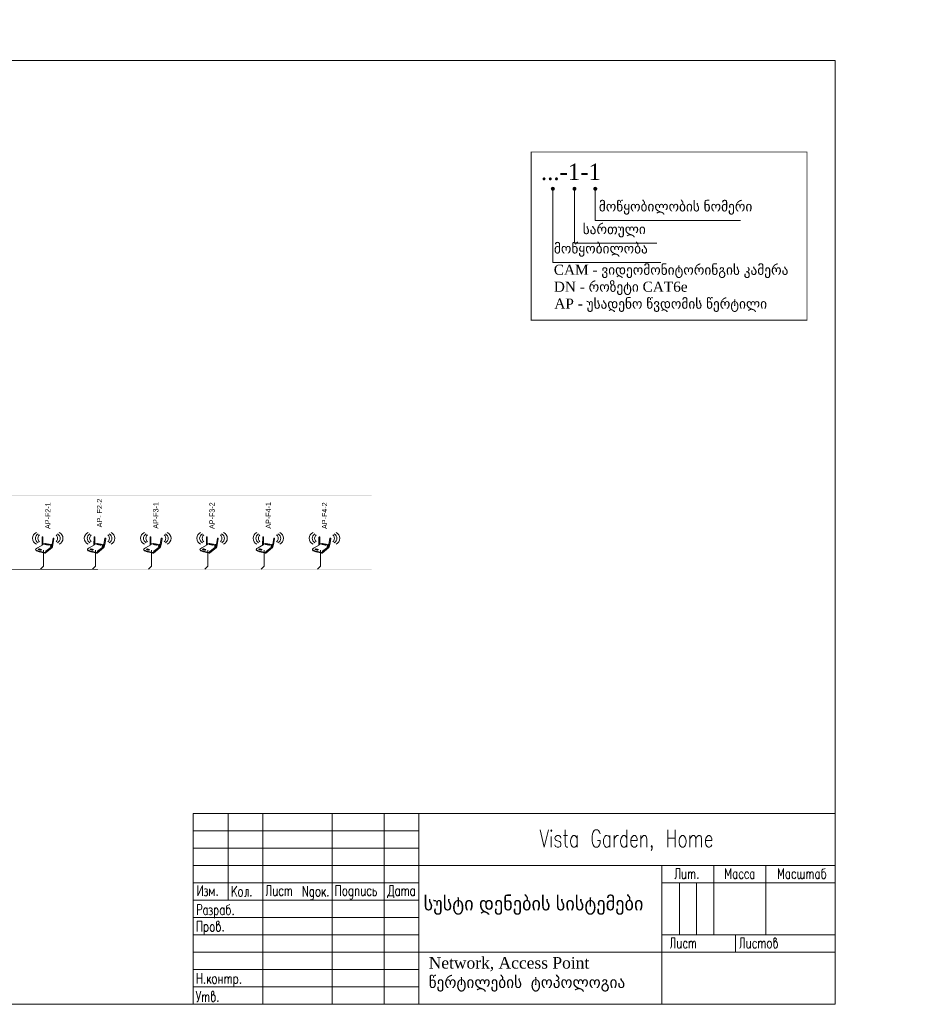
# Model space of a CAD drawing. Header units: millimetres. Extents: x 352 to 350573, y -22 to 37733.
# Tile 214 of 214: x 316388 to 350573, y -22 to 37689. Entities that reach past the tile are written whole.
import ezdxf

# ---------------------------------------------------------------- set-up
doc = ezdxf.new("R2010")
doc.units = ezdxf.units.MM
for name, color, linetype in [('PDF _0', 1, 'Continuous'), ('PDF _DN-Data-G', 5, 'Continuous'), ('PDF _PDF__EL_legend', 7, 'Continuous'), ('PDF _Текст', 7, 'Continuous'), ('PDF _Форматка', 7, 'Continuous')]:
    doc.layers.add(name, color=color, linetype=linetype)
doc.styles.add('PDF Arial Narrow', font='ARIALN.TTF')
doc.styles.add('PDF Sylfaen', font='sylfaen.ttf')

msp = doc.modelspace()

# ---------------------------------------------------------------- linework, layer by layer
at = {"layer": 'PDF _0', "color": 251, "lineweight": 0, "true_color": 0x545454}
msp.add_lwpolyline([(335976, 32621, 31.8, 31.8, 0), (346543, 32621, 31.8, 31.8, 0), (346543, 26181, 31.8, 31.8, 0), (335976, 26181, 27.8, 27.8, 0)], format="xyseb", close=True, dxfattribs=at)
at = {"layer": 'PDF _0', "color": 251, "lineweight": 0, "true_color": 0x545454, "const_width": 31.8}
msp.add_lwpolyline([(319385, 16638), (310896, 16638), (310896, 19470)], dxfattribs=at)
at = {"layer": 'PDF _0', "color": 4, "lineweight": 0}
for points in [[(317305, 17366), (317305, 16757), (317189, 16638)], [(319290, 17366), (319290, 16757), (319171, 16638)], [(321442, 17366), (321442, 16757), (321327, 16638)], [(323598, 17366), (323598, 16757), (323479, 16638)], [(325750, 17366), (325750, 16757), (325635, 16638)], [(327906, 17366), (327906, 16757), (327787, 16638)]]:
    msp.add_lwpolyline(points, dxfattribs=at)
at = {"layer": 'PDF _0', "color": 251, "true_color": 0x545454, "transparency": 33554559}
for points in [[(310896, 19486), (310896, 19454), (319385, 19486)], [(310896, 19454), (319385, 19486), (319385, 19454)], [(317189, 19486), (317189, 19454), (329863, 19486)], [(317189, 19454), (329863, 19486), (329863, 19454)], [(329863, 16622), (329863, 16654), (317189, 16622)], [(329863, 16654), (317189, 16622), (317189, 16654)]]:
    msp.add_solid(points, dxfattribs=at)
at = {"layer": 'PDF _DN-Data-G', "lineweight": 0}
for points in [[(317094, 17652), (317050, 17692), (317014, 17732), (316995, 17779), (316987, 17827), (316995, 17871), (317014, 17919), (317050, 17962), (317094, 17998)], [(317146, 17688), (317110, 17732), (317090, 17779), (317082, 17827), (317090, 17875), (317110, 17919), (317146, 17962)], [(317277, 17596), (317277, 17871), (317273, 17883), (317261, 17883), (317253, 17875), (317249, 17867), (317245, 17573), (317257, 17569)], [(317782, 17688), (317814, 17732), (317838, 17779), (317842, 17827), (317838, 17875), (317814, 17919), (317782, 17962)], [(317834, 17652), (317878, 17692), (317913, 17732), (317933, 17779), (317937, 17827), (317933, 17871), (317909, 17919), (317878, 17962), (317834, 17998)], [(319079, 17652), (319031, 17692), (318999, 17732), (318980, 17779), (318972, 17827), (318980, 17871), (318999, 17919), (319031, 17962), (319079, 17998)], [(319127, 17688), (319095, 17732), (319075, 17779), (319067, 17827), (319075, 17875), (319095, 17919), (319127, 17962)], [(319262, 17596), (319262, 17871), (319258, 17883), (319246, 17883), (319238, 17875), (319234, 17867), (319230, 17573), (319242, 17569)], [(319767, 17688), (319799, 17732), (319819, 17779), (319827, 17827), (319819, 17875), (319799, 17919), (319767, 17962)], [(319819, 17652), (319863, 17692), (319894, 17732), (319914, 17779), (319922, 17827), (319914, 17871), (319894, 17919), (319863, 17962), (319815, 17998)], [(321231, 17652), (321187, 17692), (321152, 17732), (321132, 17779), (321128, 17827), (321132, 17871), (321152, 17919), (321187, 17962), (321231, 17998)], [(321283, 17688), (321247, 17732), (321227, 17779), (321223, 17827), (321227, 17875), (321247, 17919), (321283, 17962)], [(321414, 17596), (321414, 17871), (321410, 17883), (321398, 17883), (321390, 17875), (321390, 17867), (321382, 17573), (321398, 17569)], [(321919, 17688), (321955, 17732), (321975, 17779), (321979, 17827), (321975, 17875), (321955, 17919), (321919, 17962)], [(321971, 17652), (322015, 17692), (322051, 17732), (322070, 17779), (322074, 17827), (322070, 17871), (322051, 17919), (322015, 17962), (321971, 17998)], [(323387, 17652), (323339, 17692), (323308, 17732), (323288, 17779), (323280, 17827), (323288, 17871), (323308, 17919), (323339, 17962), (323387, 17998)], [(323435, 17688), (323403, 17732), (323383, 17779), (323375, 17827), (323383, 17875), (323403, 17919), (323435, 17962)], [(323570, 17596), (323570, 17871), (323566, 17883), (323554, 17883), (323546, 17875), (323542, 17867), (323538, 17573), (323550, 17569)], [(324075, 17688), (324107, 17732), (324127, 17779), (324135, 17827), (324127, 17875), (324107, 17919), (324075, 17962)], [(324127, 17652), (324171, 17692), (324203, 17732), (324223, 17779), (324231, 17827), (324223, 17871), (324203, 17919), (324171, 17962), (324123, 17998)], [(325539, 17652), (325496, 17692), (325460, 17732), (325440, 17779), (325436, 17827), (325440, 17871), (325460, 17919), (325496, 17962), (325539, 17998)], [(325591, 17688), (325555, 17732), (325535, 17779), (325531, 17827), (325535, 17875), (325555, 17919), (325591, 17962)], [(325722, 17596), (325722, 17871), (325718, 17883), (325706, 17883), (325698, 17875), (325698, 17867), (325690, 17573), (325706, 17569)], [(326227, 17688), (326263, 17732), (326283, 17779), (326287, 17827), (326283, 17875), (326263, 17919), (326227, 17962)], [(326279, 17652), (326323, 17692), (326359, 17732), (326379, 17779), (326383, 17827), (326379, 17871), (326359, 17919), (326323, 17962), (326279, 17998)], [(327695, 17652), (327648, 17692), (327616, 17732), (327596, 17779), (327588, 17827), (327596, 17871), (327616, 17919), (327648, 17962), (327695, 17998)], [(327743, 17688), (327711, 17732), (327691, 17779), (327683, 17827), (327691, 17875), (327711, 17919), (327743, 17962)], [(327878, 17596), (327878, 17871), (327874, 17883), (327862, 17883), (327854, 17875), (327850, 17867), (327846, 17573), (327858, 17569)], [(328384, 17688), (328415, 17732), (328435, 17779), (328443, 17827), (328435, 17875), (328415, 17919), (328384, 17962)], [(328435, 17652), (328479, 17692), (328511, 17732), (328531, 17779), (328539, 17827), (328531, 17871), (328511, 17919), (328479, 17962), (328431, 17998)], [(317014, 17374), (317050, 17354), (317126, 17326), (317257, 17286), (317368, 17266), (317631, 17489), (317627, 17473), (317368, 17258), (317345, 17258), (317253, 17278), (317130, 17314), (317034, 17350), (317014, 17362), (317014, 17374), (316999, 17382), (316995, 17390), (316999, 17402), (317010, 17421), (317026, 17441), (317070, 17465), (317273, 17577), (317273, 17592), (317285, 17604), (317301, 17612), (317325, 17608), (317357, 17624), (317380, 17628), (317583, 17592), (317603, 17584), (317611, 17573), (317623, 17557)], [(317623, 17489), (317368, 17278), (317237, 17302), (317142, 17334), (317050, 17362), (317010, 17382), (316999, 17386), (316999, 17394)], [(317368, 17278), (317372, 17302), (317388, 17334), (317587, 17489), (317575, 17509), (317563, 17525), (317563, 17541), (317567, 17549), (317575, 17553), (317587, 17549), (317595, 17541)], [(317388, 17584), (317388, 17584)], [(317456, 17573), (317456, 17573)], [(317488, 17565), (317488, 17565)], [(317607, 17501), (317603, 17497), (317595, 17493), (317591, 17497), (317591, 17513), (317591, 17525), (317595, 17537), (317603, 17537), (317603, 17533), (317607, 17525), (317619, 17525)], [(317607, 17525), (317603, 17521), (317603, 17509), (317607, 17501), (317615, 17501)], [(318999, 17374), (319035, 17354), (319107, 17326), (319242, 17286), (319353, 17266), (319616, 17489), (319612, 17473), (319353, 17258), (319330, 17258), (319238, 17278), (319115, 17314), (319015, 17350), (318999, 17362), (318999, 17374), (318984, 17382), (318980, 17390), (318980, 17402), (318991, 17421), (319011, 17441), (319051, 17465), (319254, 17577), (319258, 17592), (319270, 17604), (319282, 17612), (319310, 17608), (319342, 17624), (319365, 17628), (319568, 17592), (319584, 17584), (319596, 17573), (319608, 17557)], [(319608, 17489), (319350, 17278), (319222, 17302), (319127, 17334), (319035, 17362), (318995, 17382), (318984, 17386), (318980, 17394)], [(319350, 17278), (319353, 17302), (319373, 17334), (319568, 17489), (319556, 17509), (319548, 17525), (319544, 17541), (319548, 17549), (319556, 17553), (319572, 17549), (319576, 17541)], [(319588, 17501), (319584, 17497), (319580, 17493), (319576, 17497), (319572, 17513), (319576, 17525), (319580, 17537), (319584, 17537), (319588, 17533), (319588, 17525), (319600, 17525)], [(319588, 17525), (319584, 17521), (319584, 17509), (319588, 17501), (319600, 17501)], [(321152, 17374), (321187, 17354), (321263, 17326), (321394, 17286), (321506, 17266), (321768, 17489), (321764, 17473), (321510, 17258), (321482, 17258), (321394, 17278), (321267, 17314), (321171, 17350), (321152, 17362), (321152, 17374), (321136, 17382), (321132, 17390), (321136, 17402), (321148, 17421), (321167, 17441), (321207, 17465), (321410, 17577), (321414, 17592), (321426, 17604), (321438, 17612), (321466, 17608), (321498, 17624), (321518, 17628), (321724, 17592), (321740, 17584), (321748, 17573), (321760, 17557)], [(321760, 17489), (321506, 17278), (321374, 17302), (321279, 17334), (321187, 17362), (321148, 17382), (321140, 17386), (321136, 17394)], [(321506, 17278), (321510, 17302), (321529, 17334), (321724, 17489), (321712, 17509), (321704, 17525), (321701, 17541), (321704, 17549), (321712, 17553), (321728, 17549), (321732, 17541)], [(321525, 17584), (321525, 17584)], [(321593, 17573), (321593, 17573)], [(321625, 17565), (321625, 17565)], [(321744, 17501), (321740, 17497), (321736, 17493), (321732, 17497), (321728, 17513), (321728, 17525), (321732, 17537), (321740, 17537), (321740, 17533), (321744, 17525), (321756, 17525)], [(321744, 17525), (321740, 17521), (321740, 17509), (321744, 17501), (321756, 17501)], [(323308, 17374), (323343, 17354), (323415, 17326), (323550, 17286), (323662, 17266), (323924, 17489), (323920, 17473), (323662, 17258), (323638, 17258), (323546, 17278), (323423, 17314), (323324, 17350), (323308, 17362), (323308, 17374), (323292, 17382), (323288, 17390), (323288, 17402), (323300, 17421), (323320, 17441), (323359, 17465), (323562, 17577), (323566, 17592), (323578, 17604), (323590, 17612), (323618, 17608), (323650, 17624), (323674, 17628), (323876, 17592), (323892, 17584), (323904, 17573), (323916, 17557)], [(323916, 17489), (323658, 17278), (323530, 17302), (323435, 17334), (323343, 17362), (323304, 17382), (323292, 17386), (323288, 17394)], [(323658, 17278), (323662, 17302), (323682, 17334), (323876, 17489), (323865, 17509), (323857, 17525), (323853, 17541), (323857, 17549), (323865, 17553), (323880, 17549), (323884, 17541)], [(323896, 17501), (323892, 17497), (323888, 17493), (323884, 17497), (323880, 17513), (323884, 17525), (323888, 17537), (323892, 17537), (323896, 17533), (323896, 17525), (323908, 17525)], [(323896, 17525), (323892, 17521), (323892, 17509), (323896, 17501), (323908, 17501)], [(325460, 17374), (325496, 17354), (325571, 17326), (325702, 17286), (325814, 17266), (326076, 17489), (326072, 17473), (325814, 17258), (325790, 17258), (325702, 17278), (325575, 17314), (325480, 17350), (325460, 17362), (325460, 17374), (325444, 17382), (325440, 17390), (325444, 17402), (325456, 17421), (325476, 17441), (325515, 17465), (325718, 17577), (325722, 17592), (325734, 17604), (325746, 17612), (325774, 17608), (325806, 17624), (325826, 17628), (326033, 17592), (326048, 17584), (326056, 17573), (326068, 17557)], [(326068, 17489), (325814, 17278), (325682, 17302), (325587, 17334), (325496, 17362), (325456, 17382), (325448, 17386), (325444, 17394)], [(325814, 17278), (325818, 17302), (325838, 17334), (326033, 17489), (326021, 17509), (326013, 17525), (326009, 17541), (326013, 17549), (326021, 17553), (326037, 17549), (326040, 17541)], [(325834, 17584), (325834, 17584)], [(325901, 17573), (325901, 17573)], [(325933, 17565), (325933, 17565)], [(326052, 17501), (326048, 17497), (326044, 17493), (326040, 17497), (326037, 17513), (326037, 17525), (326040, 17537), (326048, 17537), (326048, 17533), (326052, 17525), (326064, 17525)], [(326052, 17525), (326048, 17521), (326048, 17509), (326052, 17501), (326064, 17501)], [(327616, 17374), (327652, 17354), (327723, 17326), (327858, 17286), (327970, 17266), (328232, 17489), (328228, 17473), (327970, 17258), (327946, 17258), (327854, 17278), (327731, 17314), (327632, 17350), (327616, 17362), (327616, 17374), (327600, 17382), (327596, 17390), (327596, 17402), (327608, 17421), (327628, 17441), (327667, 17465), (327870, 17577), (327874, 17592), (327886, 17604), (327898, 17612), (327926, 17608), (327958, 17624), (327982, 17628), (328185, 17592), (328201, 17584), (328212, 17573), (328224, 17557)], [(328224, 17489), (327966, 17278), (327839, 17302), (327743, 17334), (327652, 17362), (327612, 17382), (327600, 17386), (327596, 17394)], [(327966, 17278), (327970, 17302), (327990, 17334), (328185, 17489), (328173, 17509), (328165, 17525), (328161, 17541), (328165, 17549), (328173, 17553), (328189, 17549), (328193, 17541)], [(328205, 17501), (328201, 17497), (328197, 17493), (328193, 17497), (328189, 17513), (328193, 17525), (328197, 17537), (328201, 17537), (328205, 17533), (328205, 17525), (328216, 17525)], [(328205, 17525), (328201, 17521), (328201, 17509), (328205, 17501), (328216, 17501)]]:
    msp.add_lwpolyline(points, dxfattribs=at)
for points in [[(317623, 17489), (317639, 17489), (317663, 17592), (317699, 17811), (317699, 17823), (317691, 17831), (317675, 17827), (317671, 17815), (317615, 17525), (317615, 17501)], [(319608, 17489), (319624, 17489), (319648, 17592), (319684, 17811), (319684, 17823), (319676, 17831), (319660, 17827), (319652, 17815), (319600, 17525), (319600, 17501)], [(321760, 17489), (321776, 17489), (321800, 17592), (321840, 17811), (321840, 17823), (321828, 17831), (321816, 17827), (321808, 17815), (321756, 17525), (321756, 17501)], [(323916, 17489), (323932, 17489), (323956, 17592), (323992, 17811), (323992, 17823), (323984, 17831), (323968, 17827), (323960, 17815), (323908, 17525), (323908, 17501)], [(326068, 17489), (326084, 17489), (326108, 17592), (326148, 17811), (326148, 17823), (326136, 17831), (326124, 17827), (326116, 17815), (326064, 17525), (326064, 17501)], [(328224, 17489), (328240, 17489), (328264, 17592), (328300, 17811), (328300, 17823), (328292, 17831), (328276, 17827), (328268, 17815), (328216, 17525), (328216, 17501)], [(317122, 17398), (317146, 17413), (317150, 17421), (317142, 17421), (317130, 17421), (317106, 17409), (317098, 17402), (317106, 17398)], [(317158, 17390), (317182, 17402), (317185, 17409), (317182, 17413), (317166, 17413), (317142, 17398), (317138, 17390), (317142, 17390)], [(317197, 17378), (317221, 17394), (317225, 17402), (317221, 17402), (317205, 17402), (317182, 17386), (317178, 17378), (317182, 17378)], [(317357, 17588), (317365, 17588), (317400, 17612), (317404, 17616), (317400, 17616), (317392, 17616), (317357, 17596), (317353, 17592)], [(317388, 17584), (317400, 17584), (317436, 17604), (317436, 17608), (317432, 17608), (317424, 17608), (317392, 17588)], [(317420, 17577), (317432, 17577), (317468, 17596), (317468, 17600), (317464, 17604), (317460, 17600), (317424, 17584), (317420, 17581)], [(317456, 17573), (317464, 17573), (317500, 17592), (317504, 17596), (317500, 17596), (317492, 17596), (317456, 17577)], [(317488, 17565), (317500, 17565), (317536, 17584), (317536, 17588), (317532, 17588), (317524, 17588), (317492, 17569)], [(319103, 17398), (319127, 17413), (319131, 17421), (319127, 17421), (319111, 17421), (319087, 17409), (319083, 17402), (319087, 17398)], [(319143, 17390), (319167, 17402), (319171, 17409), (319163, 17413), (319151, 17413), (319127, 17398), (319123, 17390), (319127, 17390)], [(319182, 17378), (319206, 17394), (319210, 17402), (319202, 17402), (319190, 17402), (319167, 17386), (319163, 17378), (319167, 17378)], [(319338, 17588), (319350, 17588), (319385, 17612), (319389, 17616), (319381, 17616), (319377, 17616), (319342, 17596), (319338, 17592)], [(319373, 17584), (319381, 17584), (319417, 17604), (319421, 17608), (319413, 17608), (319409, 17608), (319373, 17588), (319369, 17584)], [(319405, 17577), (319413, 17577), (319449, 17596), (319453, 17600), (319449, 17604), (319441, 17600), (319405, 17584), (319405, 17581)], [(319441, 17573), (319449, 17573), (319485, 17592), (319489, 17596), (319481, 17596), (319477, 17596), (319441, 17577), (319437, 17573)], [(319473, 17565), (319481, 17565), (319517, 17584), (319521, 17588), (319513, 17588), (319509, 17588), (319473, 17569), (319469, 17565)], [(321259, 17398), (321283, 17413), (321287, 17421), (321279, 17421), (321267, 17421), (321243, 17409), (321239, 17402), (321243, 17398)], [(321299, 17390), (321319, 17402), (321323, 17409), (321319, 17413), (321303, 17413), (321279, 17398), (321275, 17390), (321279, 17390)], [(321335, 17378), (321358, 17394), (321362, 17402), (321358, 17402), (321342, 17402), (321319, 17386), (321315, 17378), (321319, 17378)], [(321494, 17588), (321506, 17588), (321541, 17612), (321541, 17616), (321537, 17616), (321529, 17616), (321494, 17596), (321494, 17592)], [(321525, 17584), (321537, 17584), (321573, 17604), (321577, 17608), (321569, 17608), (321565, 17608), (321529, 17588)], [(321557, 17577), (321569, 17577), (321605, 17596), (321609, 17600), (321601, 17604), (321597, 17600), (321561, 17584), (321557, 17581)], [(321593, 17573), (321605, 17573), (321641, 17592), (321641, 17596), (321637, 17596), (321629, 17596), (321597, 17577)], [(321625, 17565), (321637, 17565), (321673, 17584), (321673, 17588), (321669, 17588), (321665, 17588), (321629, 17569)], [(323411, 17398), (323435, 17413), (323439, 17421), (323435, 17421), (323419, 17421), (323395, 17409), (323391, 17402), (323395, 17398)], [(323451, 17390), (323475, 17402), (323479, 17409), (323471, 17413), (323459, 17413), (323435, 17398), (323431, 17390), (323435, 17390)], [(323491, 17378), (323514, 17394), (323518, 17402), (323510, 17402), (323499, 17402), (323475, 17386), (323471, 17378), (323475, 17378)], [(323646, 17588), (323658, 17588), (323693, 17612), (323697, 17616), (323689, 17616), (323686, 17616), (323650, 17596), (323646, 17592)], [(323682, 17584), (323689, 17584), (323725, 17604), (323729, 17608), (323721, 17608), (323717, 17608), (323682, 17588), (323678, 17584)], [(323713, 17577), (323721, 17577), (323757, 17596), (323761, 17600), (323757, 17604), (323749, 17600), (323713, 17584), (323713, 17581)], [(323749, 17573), (323757, 17573), (323793, 17592), (323797, 17596), (323789, 17596), (323785, 17596), (323749, 17577), (323745, 17573)], [(323781, 17565), (323789, 17565), (323825, 17584), (323829, 17588), (323821, 17588), (323817, 17588), (323781, 17569), (323777, 17565)], [(325567, 17398), (325591, 17413), (325595, 17421), (325587, 17421), (325575, 17421), (325551, 17409), (325547, 17402), (325551, 17398)], [(325607, 17390), (325627, 17402), (325631, 17409), (325627, 17413), (325611, 17413), (325587, 17398), (325583, 17390), (325587, 17390)], [(325643, 17378), (325667, 17394), (325671, 17402), (325667, 17402), (325651, 17402), (325627, 17386), (325623, 17378), (325627, 17378)], [(325802, 17588), (325814, 17588), (325850, 17612), (325850, 17616), (325846, 17616), (325838, 17616), (325802, 17596), (325802, 17592)], [(325834, 17584), (325846, 17584), (325881, 17604), (325885, 17608), (325877, 17608), (325873, 17608), (325838, 17588)], [(325865, 17577), (325877, 17577), (325913, 17596), (325917, 17600), (325909, 17604), (325905, 17600), (325869, 17584), (325865, 17581)], [(325901, 17573), (325913, 17573), (325949, 17592), (325949, 17596), (325945, 17596), (325937, 17596), (325905, 17577)], [(325933, 17565), (325945, 17565), (325981, 17584), (325981, 17588), (325977, 17588), (325973, 17588), (325937, 17569)], [(327719, 17398), (327743, 17413), (327747, 17421), (327743, 17421), (327727, 17421), (327703, 17409), (327699, 17402), (327703, 17398)], [(327759, 17390), (327783, 17402), (327787, 17409), (327779, 17413), (327767, 17413), (327743, 17398), (327739, 17390), (327743, 17390)], [(327799, 17378), (327823, 17394), (327827, 17402), (327819, 17402), (327807, 17402), (327783, 17386), (327779, 17378), (327783, 17378)], [(327954, 17588), (327966, 17588), (328002, 17612), (328006, 17616), (327998, 17616), (327994, 17616), (327958, 17596), (327954, 17592)], [(327990, 17584), (327998, 17584), (328033, 17604), (328037, 17608), (328029, 17608), (328026, 17608), (327990, 17588), (327986, 17584)], [(328022, 17577), (328029, 17577), (328065, 17596), (328069, 17600), (328065, 17604), (328057, 17600), (328022, 17584), (328018, 17581)], [(328057, 17573), (328065, 17573), (328101, 17592), (328105, 17596), (328097, 17596), (328093, 17596), (328057, 17577), (328053, 17573)], [(328089, 17565), (328097, 17565), (328133, 17584), (328137, 17588), (328129, 17588), (328125, 17588), (328089, 17569), (328085, 17565)]]:
    msp.add_lwpolyline(points, close=True, dxfattribs=at)
for centre, start, end in [((317132, 17827), 114.8884, 245.1116), ((317796, 17827), 294.8884, 65.1116), ((319113, 17827), 114.8884, 245.1116), ((319781, 17827), 294.8884, 65.1116), ((321269, 17827), 114.8884, 245.1116), ((321933, 17827), 294.8884, 65.1116), ((323421, 17827), 114.8884, 245.1116), ((324090, 17827), 294.8884, 65.1116), ((325577, 17827), 114.8884, 245.1116), ((326242, 17827), 294.8884, 65.1116), ((327729, 17827), 114.8884, 245.1116), ((328398, 17827), 294.8884, 65.1116)]:
    msp.add_arc(centre, 250, start, end, dxfattribs=at)
at = {"layer": 'PDF _PDF__EL_legend', "lineweight": 0}
for points in [[(336805, 31213), (336805, 28385), (340938, 28385)], [(337636, 31213), (337636, 29133), (340791, 29133)], [(338432, 31213), (338432, 30000), (343989, 30000)]]:
    msp.add_lwpolyline(points, dxfattribs=at)
at = {"layer": 'PDF _PDF__EL_legend', "transparency": 33554559}
for points in [[(336733, 31237), (336805, 31213), (336729, 31213)], [(336805, 31213), (336729, 31213), (336733, 31189)], [(336745, 31261), (336733, 31237), (336805, 31213)], [(336733, 31189), (336745, 31169), (336805, 31213)], [(336805, 31213), (336761, 31277), (336745, 31261)], [(336745, 31169), (336805, 31213), (336761, 31153)], [(336785, 31285), (336805, 31213), (336761, 31277)], [(336805, 31213), (336761, 31153), (336785, 31141)], [(336805, 31289), (336785, 31285), (336805, 31213)], [(336785, 31141), (336805, 31137), (336805, 31213)], [(336829, 31285), (336805, 31213), (336805, 31289)], [(336853, 31277), (336829, 31285), (336805, 31213)], [(336805, 31213), (336869, 31261), (336853, 31277)], [(336877, 31237), (336805, 31213), (336869, 31261)], [(336884, 31213), (336877, 31237), (336805, 31213)], [(336853, 31153), (336869, 31169), (336805, 31213)], [(336869, 31169), (336805, 31213), (336877, 31189)], [(336805, 31213), (336877, 31189), (336884, 31213)], [(336805, 31137), (336805, 31213), (336829, 31141)], [(336805, 31213), (336829, 31141), (336853, 31153)], [(337573, 31261), (337561, 31237), (337636, 31213)], [(337561, 31237), (337636, 31213), (337561, 31213)], [(337561, 31189), (337573, 31169), (337636, 31213)], [(337636, 31213), (337561, 31213), (337561, 31189)], [(337636, 31213), (337589, 31277), (337573, 31261)], [(337573, 31169), (337636, 31213), (337589, 31153)], [(337608, 31285), (337636, 31213), (337589, 31277)], [(337636, 31213), (337589, 31153), (337608, 31141)], [(337636, 31289), (337608, 31285), (337636, 31213)], [(337608, 31141), (337636, 31137), (337636, 31213)], [(337656, 31285), (337636, 31213), (337636, 31289)], [(337680, 31277), (337656, 31285), (337636, 31213)], [(337636, 31213), (337696, 31261), (337680, 31277)], [(337708, 31237), (337636, 31213), (337696, 31261)], [(337708, 31213), (337708, 31237), (337636, 31213)], [(337680, 31153), (337696, 31169), (337636, 31213)], [(337696, 31169), (337636, 31213), (337708, 31189)], [(337636, 31213), (337708, 31189), (337708, 31213)], [(337636, 31137), (337636, 31213), (337656, 31141)], [(337636, 31213), (337656, 31141), (337680, 31153)], [(338360, 31237), (338432, 31213), (338356, 31213)], [(338432, 31213), (338356, 31213), (338360, 31189)], [(338368, 31261), (338360, 31237), (338432, 31213)], [(338360, 31189), (338368, 31169), (338432, 31213)], [(338432, 31213), (338384, 31277), (338368, 31261)], [(338368, 31169), (338432, 31213), (338384, 31153)], [(338408, 31285), (338432, 31213), (338384, 31277)], [(338432, 31213), (338384, 31153), (338408, 31141)], [(338432, 31289), (338408, 31285), (338432, 31213)], [(338408, 31141), (338432, 31137), (338432, 31213)], [(338456, 31285), (338432, 31213), (338432, 31289)], [(338476, 31277), (338456, 31285), (338432, 31213)], [(338432, 31213), (338492, 31261), (338476, 31277)], [(338504, 31237), (338432, 31213), (338492, 31261)], [(338507, 31213), (338504, 31237), (338432, 31213)], [(338476, 31153), (338492, 31169), (338432, 31213)], [(338492, 31169), (338432, 31213), (338504, 31189)], [(338432, 31213), (338504, 31189), (338507, 31213)], [(338432, 31137), (338432, 31213), (338456, 31141)], [(338432, 31213), (338456, 31141), (338476, 31153)]]:
    msp.add_solid(points, dxfattribs=at)
at = {"layer": 'PDF _Форматка', "lineweight": 0}
for points in [[(293135, 37689), (293135, 36130), (293135, -22), (347625, -22), (347625, 36130), (304436, 36130)], [(323037, -22), (323037, 7289), (347625, 7289)], [(324366, 3968), (324366, 7289)], [(325694, -22), (325694, 7289)], [(328352, -22), (328352, 7289)], [(330349, -22), (330349, 7289)], [(331677, -22), (331677, 7289)], [(323037, 6625), (331677, 6625)], [(336316, 6661), (336479, 5997), (336642, 6661)], [(337115, 6347), (337095, 6410), (337036, 6442), (336972, 6442), (336908, 6410), (336888, 6347), (336908, 6283), (336952, 6251), (337056, 6219), (337095, 6188), (337115, 6124), (337115, 6092), (337095, 6028), (337036, 5997), (336972, 5997), (336908, 6028), (336888, 6092)], [(337219, 6442), (337362, 6442)], [(337282, 6661), (337282, 6124), (337302, 6028), (337342, 5997), (337382, 5997)], [(337732, 6347), (337692, 6410), (337652, 6442), (337589, 6442), (337549, 6410), (337505, 6347), (337485, 6251), (337485, 6188), (337505, 6092), (337549, 6028), (337589, 5997), (337652, 5997), (337692, 6028), (337732, 6092)], [(337732, 6442), (337732, 5997)], [(338619, 6506), (338595, 6565), (338555, 6629), (338515, 6661), (338432, 6661), (338392, 6629), (338348, 6565), (338328, 6506), (338309, 6410), (338309, 6251), (338328, 6156), (338348, 6092), (338392, 6028), (338432, 5997), (338515, 5997), (338555, 6028), (338595, 6092), (338619, 6156), (338619, 6251), (338515, 6251)], [(338989, 6442), (338989, 5997)], [(339152, 6442), (339152, 5997)], [(339152, 6251), (339172, 6347), (339216, 6410), (339255, 6442), (339315, 6442)], [(339645, 6347), (339605, 6410), (339562, 6442), (339502, 6442), (339462, 6410), (339418, 6347), (339399, 6251), (339399, 6188), (339418, 6092), (339462, 6028), (339502, 5997), (339562, 5997), (339605, 6028), (339645, 6092)], [(339645, 6661), (339645, 5997)], [(339788, 6251), (340035, 6251), (340035, 6315), (340015, 6379), (339995, 6410), (339955, 6442), (339892, 6442), (339852, 6410), (339812, 6347), (339788, 6251), (339788, 6188), (339812, 6092), (339852, 6028), (339892, 5997), (339955, 5997), (339995, 6028), (340035, 6092)], [(340182, 6442), (340182, 5997)], [(340182, 6315), (340242, 6410), (340282, 6442), (340345, 6442), (340385, 6410), (340405, 6315), (340405, 5997)], [(341209, 6661), (341209, 5997)], [(341495, 6661), (341495, 5997)], [(342052, 6442), (342052, 5997)], [(342052, 6315), (342116, 6410), (342155, 6442), (342215, 6442), (342259, 6410), (342279, 6315), (342279, 5997)], [(342279, 6315), (342338, 6410), (342382, 6442), (342442, 6442), (342485, 6410), (342505, 6315), (342505, 5997)], [(342649, 6251), (342895, 6251), (342895, 6315), (342875, 6379), (342855, 6410), (342812, 6442), (342752, 6442), (342712, 6410), (342668, 6347), (342649, 6251), (342649, 6188), (342668, 6092), (342712, 6028), (342752, 5997), (342812, 5997), (342855, 6028), (342895, 6092)], [(336745, 6410), (336745, 5997)], [(340612, 6028), (340592, 5997), (340572, 6028), (340592, 6060), (340612, 6028), (340612, 5965), (340592, 5901), (340572, 5869)], [(341209, 6347), (341495, 6347)], [(323037, 5961), (331677, 5961)], [(323037, 5296), (331677, 5296), (347625, 5296)], [(340978, -22), (340978, 5296)], [(342971, 2639), (342971, 5296)], [(344968, 2639), (344968, 5296)], [(341666, 4787), (341666, 5185), (341527, 5185), (341527, 4863), (341515, 4823), (341503, 4807), (341479, 4787)], [(341761, 5054), (341761, 4863), (341773, 4807), (341801, 4787), (341837, 4787), (341861, 4807), (341897, 4863)], [(341897, 5054), (341897, 4787)], [(341996, 5054), (341996, 4787)], [(341996, 4978), (342036, 5034), (342060, 5054), (342084, 5054), (342108, 5034), (342120, 4978), (342120, 4787)], [(342120, 4978), (342159, 5034), (342183, 5054), (342207, 5054), (342231, 5034), (342243, 4978), (342243, 4787)], [(343623, 4787), (343623, 5185), (343524, 4903), (343424, 5185), (343424, 4787)], [(343858, 4843), (343830, 4807), (343806, 4787), (343770, 4787), (343747, 4807), (343735, 4823), (343723, 4843), (343707, 4903), (343707, 4938), (343723, 4994), (343747, 5034), (343770, 5054), (343806, 5054), (343830, 5034), (343858, 4994)], [(343858, 5054), (343858, 4787)], [(344093, 4994), (344065, 5034), (344041, 5054), (344005, 5054), (343981, 5034), (343953, 4994), (343941, 4938), (343941, 4903), (343953, 4843), (343981, 4807), (344005, 4787), (344041, 4787), (344065, 4807), (344093, 4843)], [(344510, 4843), (344486, 4807), (344463, 4787), (344423, 4787), (344399, 4807), (344387, 4823), (344375, 4843), (344363, 4903), (344363, 4938), (344375, 4994), (344399, 5034), (344423, 5054), (344463, 5054), (344486, 5034), (344510, 4994)], [(344510, 5054), (344510, 4787)], [(345640, 4787), (345640, 5185), (345541, 4903), (345445, 5185), (345445, 4787)], [(345875, 4843), (345851, 4807), (345827, 4787), (345791, 4787), (345763, 4807), (345751, 4823), (345739, 4843), (345728, 4903), (345728, 4938), (345739, 4994), (345763, 5034), (345791, 5054), (345827, 5054), (345851, 5034), (345875, 4994)], [(345875, 5054), (345875, 4787)], [(346308, 4863), (346273, 4807), (346245, 4787), (346221, 4787), (346197, 4807), (346185, 4863), (346185, 5054)], [(346432, 4863), (346396, 4807), (346368, 4787), (346344, 4787), (346320, 4807), (346308, 4863), (346308, 5054)], [(346432, 4787), (346432, 5054)], [(346531, 5054), (346531, 4787)], [(346531, 4978), (346567, 5034), (346591, 5054), (346615, 5054), (346642, 5034), (346654, 4978), (346654, 4787)], [(346654, 4978), (346690, 5034), (346714, 5054), (346738, 5054), (346766, 5034), (346778, 4978), (346778, 4787)], [(347012, 4843), (346985, 4807), (346961, 4787), (346925, 4787), (346901, 4807), (346889, 4823), (346877, 4843), (346861, 4903), (346861, 4938), (346877, 4994), (346901, 5034), (346925, 5054), (346961, 5054), (346985, 5034), (347012, 4994)], [(347012, 5054), (347012, 4787)], [(347231, 5185), (347207, 5165), (347148, 5149), (347124, 5129), (347108, 5090), (347108, 4863), (347124, 4823), (347136, 4807), (347160, 4787), (347195, 4787), (347219, 4807), (347247, 4843), (347259, 4903), (347259, 4938), (347247, 4994), (347231, 5014), (347219, 5034), (347195, 5054), (347160, 5054), (347136, 5034), (347108, 4994)], [(323037, 4632), (331677, 4632)], [(323216, 4533), (323216, 4135), (323391, 4533), (323391, 4135)], [(326009, 4135), (326009, 4533), (325869, 4533), (325869, 4211), (325857, 4175), (325846, 4155), (325822, 4135)], [(328499, 4135), (328499, 4533), (328674, 4533), (328674, 4135)], [(330496, 4135), (330532, 4195), (330548, 4230), (330559, 4306), (330559, 4533), (330695, 4533), (330695, 4135)], [(340978, 4632), (347625, 4632)], [(341654, 2639), (341654, 4632)], [(342310, 2639), (342310, 4632)], [(323451, 4382), (323491, 4401), (323526, 4401), (323562, 4382), (323574, 4346), (323562, 4306), (323538, 4286), (323503, 4286)], [(323538, 4286), (323562, 4270), (323574, 4250), (323590, 4211), (323574, 4175), (323562, 4155), (323538, 4135), (323491, 4135), (323451, 4155)], [(323837, 4135), (323837, 4401), (323749, 4195), (323662, 4401), (323662, 4135)], [(324704, 4509), (324529, 4246)], [(324529, 4509), (324529, 4111)], [(324704, 4111), (324593, 4338)], [(325134, 4111), (325134, 4378), (325062, 4378), (325062, 4187), (325046, 4131), (325022, 4111), (324998, 4111)], [(326104, 4401), (326104, 4211), (326116, 4155), (326144, 4135), (326180, 4135), (326204, 4155), (326243, 4211)], [(326243, 4401), (326243, 4135)], [(326474, 4346), (326450, 4382), (326426, 4401), (326391, 4401), (326367, 4382), (326339, 4346), (326327, 4286), (326327, 4250), (326339, 4195), (326367, 4155), (326391, 4135), (326426, 4135), (326450, 4155), (326474, 4195)], [(326550, 4401), (326550, 4135)], [(326550, 4326), (326585, 4382), (326613, 4401), (326637, 4401), (326661, 4382), (326673, 4326), (326673, 4135)], [(326673, 4326), (326709, 4382), (326737, 4401), (326761, 4401), (326784, 4382), (326796, 4326), (326796, 4135)], [(327238, 4111), (327238, 4509), (327409, 4111), (327409, 4509)], [(327644, 4322), (327632, 4338), (327620, 4358), (327596, 4378), (327556, 4378), (327532, 4358), (327508, 4322), (327496, 4262), (327496, 4226), (327508, 4171), (327532, 4131), (327556, 4111), (327596, 4111), (327620, 4131), (327644, 4171)], [(327644, 4378), (327644, 4075), (327632, 4016), (327620, 4000), (327596, 3980), (327556, 3980), (327532, 4000)], [(327978, 4378), (327978, 4111)], [(328101, 4378), (327978, 4187)], [(328026, 4262), (328113, 4111)], [(329143, 4346), (329131, 4366), (329115, 4382), (329092, 4401), (329056, 4401), (329032, 4382), (329008, 4346), (328992, 4286), (328992, 4250), (329008, 4195), (329032, 4155), (329056, 4135), (329092, 4135), (329115, 4155), (329143, 4195)], [(329143, 4401), (329143, 4099), (329131, 4039), (329115, 4024), (329092, 4004), (329056, 4004), (329032, 4024)], [(329243, 4401), (329243, 4135)], [(329243, 4326), (329279, 4382), (329302, 4401), (329338, 4401), (329366, 4382), (329378, 4346), (329378, 4135)], [(329473, 4401), (329473, 4211), (329489, 4155), (329513, 4135), (329549, 4135), (329573, 4155), (329613, 4211)], [(329613, 4401), (329613, 4135)], [(329847, 4346), (329820, 4382), (329796, 4401), (329760, 4401), (329736, 4382), (329708, 4346), (329696, 4286), (329696, 4250), (329708, 4195), (329736, 4155), (329760, 4135), (329796, 4135), (329820, 4155), (329847, 4195)], [(329919, 4401), (329919, 4135)], [(329919, 4286), (329931, 4306), (329955, 4326), (329995, 4326), (330007, 4326), (330030, 4306), (330042, 4286), (330054, 4250), (330054, 4211), (330042, 4175), (330030, 4155), (330007, 4135), (329955, 4135), (329931, 4155), (329919, 4175)], [(330929, 4195), (330906, 4155), (330878, 4135), (330842, 4135), (330818, 4155), (330806, 4175), (330794, 4195), (330782, 4250), (330782, 4286), (330794, 4346), (330818, 4382), (330842, 4401), (330878, 4401), (330906, 4382), (330929, 4346)], [(330929, 4401), (330929, 4135)], [(331029, 4401), (331029, 4135)], [(331029, 4326), (331065, 4382), (331089, 4401), (331112, 4401), (331140, 4382), (331152, 4326), (331152, 4135)], [(331152, 4326), (331188, 4382), (331212, 4401), (331236, 4401), (331264, 4382), (331276, 4326), (331276, 4135)], [(331510, 4195), (331482, 4155), (331459, 4135), (331423, 4135), (331399, 4155), (331387, 4175), (331371, 4195), (331359, 4250), (331359, 4286), (331371, 4346), (331399, 4382), (331423, 4401), (331459, 4401), (331482, 4382), (331510, 4346)], [(331510, 4401), (331510, 4135)], [(323037, 3968), (331677, 3968)], [(323192, 3403), (323192, 3805), (323304, 3805), (323339, 3785), (323351, 3765), (323363, 3725), (323363, 3670), (323351, 3634), (323339, 3614), (323304, 3594), (323192, 3594)], [(324437, 3805), (324413, 3785), (324350, 3765), (324326, 3745), (324314, 3709), (324314, 3479), (324326, 3443), (324338, 3423), (324362, 3403), (324402, 3403), (324425, 3423), (324449, 3463), (324461, 3518), (324461, 3554), (324449, 3614), (324437, 3634), (324425, 3650), (324402, 3670), (324362, 3670), (324338, 3650), (324314, 3614)], [(330719, 4059), (330719, 4135), (330472, 4135), (330472, 4059)], [(323574, 3463), (323550, 3423), (323522, 3403), (323487, 3403), (323463, 3423), (323451, 3443), (323439, 3463), (323427, 3518), (323427, 3554), (323439, 3614), (323463, 3650), (323487, 3670), (323522, 3670), (323550, 3650), (323574, 3614)], [(323574, 3670), (323574, 3403)], [(323634, 3650), (323674, 3670), (323709, 3670), (323745, 3650), (323757, 3614), (323745, 3574), (323721, 3554), (323686, 3554)], [(323721, 3554), (323745, 3538), (323757, 3518), (323773, 3479), (323757, 3443), (323745, 3423), (323721, 3403), (323674, 3403), (323634, 3423)], [(323845, 3670), (323845, 3272)], [(323845, 3614), (323869, 3650), (323896, 3670), (323932, 3670), (323956, 3650), (323980, 3614), (323992, 3554), (323992, 3518), (323980, 3463), (323956, 3423), (323932, 3403), (323896, 3403), (323869, 3423), (323845, 3463)], [(324215, 3463), (324191, 3423), (324167, 3403), (324127, 3403), (324103, 3423), (324091, 3443), (324079, 3463), (324067, 3518), (324067, 3554), (324079, 3614), (324103, 3650), (324127, 3670), (324167, 3670), (324191, 3650), (324215, 3614)], [(324215, 3670), (324215, 3403)], [(323037, 3304), (331677, 3304)], [(323188, 2767), (323188, 3164), (323359, 3164), (323359, 2767)], [(323459, 3033), (323459, 2635)], [(323459, 2977), (323483, 3013), (323510, 3033), (323546, 3033), (323570, 3013), (323594, 2977), (323606, 2918), (323606, 2882), (323594, 2822), (323570, 2786), (323546, 2767), (323510, 2767), (323483, 2786), (323459, 2822)], [(323928, 2977), (323952, 3013), (323976, 3033), (324016, 3073), (324028, 3109), (324016, 3148), (324004, 3164), (323964, 3164), (323940, 3148), (323928, 3128), (323928, 2842), (323940, 2806), (323952, 2786), (323976, 2767), (324016, 2767), (324040, 2786), (324063, 2822), (324075, 2882), (324075, 2918), (324063, 2977), (324040, 3013), (324016, 3033), (323976, 3033)], [(323037, 2639), (331677, 2639)], [(340978, 2639), (347625, 2639)], [(341483, 2126), (341483, 2524), (341348, 2524), (341348, 2202), (341336, 2166), (341324, 2146), (341300, 2126)], [(341582, 2393), (341582, 2202), (341594, 2146), (341618, 2126), (341658, 2126), (341682, 2146), (341718, 2202)], [(341718, 2393), (341718, 2126)], [(341952, 2337), (341929, 2373), (341905, 2393), (341865, 2393), (341841, 2373), (341817, 2337), (341805, 2277), (341805, 2241), (341817, 2182), (341841, 2146), (341865, 2126), (341905, 2126), (341929, 2146), (341952, 2182)], [(342028, 2393), (342028, 2126)], [(342028, 2317), (342064, 2373), (342088, 2393), (342112, 2393), (342139, 2373), (342151, 2317), (342151, 2126)], [(342151, 2317), (342187, 2373), (342211, 2393), (342239, 2393), (342263, 2373), (342275, 2317), (342275, 2126)], [(343802, 1971), (343802, 2639)], [(344140, 2126), (344140, 2524), (344005, 2524), (344005, 2202), (343993, 2166), (343981, 2146), (343957, 2126)], [(344240, 2393), (344240, 2202), (344252, 2146), (344280, 2126), (344315, 2126), (344339, 2146), (344375, 2202)], [(344375, 2393), (344375, 2126)], [(344685, 2393), (344685, 2126)], [(344685, 2317), (344721, 2373), (344745, 2393), (344773, 2393), (344797, 2373), (344809, 2317), (344809, 2126)], [(344809, 2317), (344844, 2373), (344872, 2393), (344896, 2393), (344920, 2373), (344932, 2317), (344932, 2126)], [(345266, 2337), (345290, 2373), (345314, 2393), (345350, 2428), (345366, 2468), (345350, 2504), (345338, 2524), (345302, 2524), (345278, 2504), (345266, 2488), (345266, 2202), (345278, 2166), (345290, 2146), (345314, 2126), (345350, 2126), (345377, 2146), (345401, 2182), (345413, 2241), (345413, 2277), (345401, 2337), (345377, 2373), (345350, 2393), (345314, 2393)], [(323037, 1971), (331677, 1971), (347625, 1971)], [(323037, 1307), (331677, 1307)], [(323184, 1167), (323184, 770)], [(323359, 770), (323359, 1167)], [(323184, 976), (323359, 976)], [(323578, 1036), (323578, 770)], [(323701, 1036), (323578, 845)], [(323630, 921), (323717, 770)], [(324012, 1036), (324012, 770)], [(324012, 901), (324147, 901)], [(324147, 1036), (324147, 770)], [(324246, 1036), (324246, 770)], [(324246, 957), (324282, 1016), (324306, 1036), (324334, 1036), (324358, 1016), (324370, 957), (324370, 770)], [(324370, 957), (324406, 1016), (324429, 1036), (324457, 1036), (324481, 1016), (324493, 957), (324493, 770)], [(324593, 1036), (324593, 634)], [(324593, 976), (324616, 1016), (324640, 1036), (324680, 1036), (324704, 1016), (324728, 976), (324740, 921), (324740, 881), (324728, 825), (324704, 785), (324680, 770), (324640, 770), (324616, 785), (324593, 825)], [(323037, 642), (331677, 642)], [(323152, 475), (323236, 153)], [(323324, 475), (323236, 153), (323224, 113), (323212, 97), (323188, 77), (323176, 77)], [(323729, 284), (323757, 324), (323781, 344), (323817, 380), (323829, 419), (323817, 455), (323805, 475), (323769, 475), (323745, 455), (323729, 435), (323729, 153), (323745, 113), (323757, 97), (323781, 77), (323817, 77), (323841, 97), (323869, 133), (323880, 189), (323880, 229), (323869, 284), (323841, 324), (323817, 344), (323781, 344)], [(323387, 344), (323387, 77)], [(323387, 268), (323423, 324), (323447, 344), (323471, 344), (323499, 324), (323510, 268), (323510, 77)], [(323510, 268), (323546, 324), (323570, 344), (323594, 344), (323622, 324), (323634, 268), (323634, 77)]]:
    msp.add_lwpolyline(points, dxfattribs=at)
for points in [[(336725, 6629), (336745, 6597), (336765, 6629), (336745, 6661)], [(341746, 6442), (341702, 6410), (341662, 6347), (341642, 6251), (341642, 6188), (341662, 6092), (341702, 6028), (341746, 5997), (341805, 5997), (341845, 6028), (341889, 6092), (341909, 6188), (341909, 6251), (341889, 6347), (341845, 6410), (341805, 6442)], [(342354, 4823), (342342, 4807), (342354, 4787), (342366, 4807)], [(323948, 4175), (323932, 4155), (323948, 4135), (323960, 4155)], [(325245, 4151), (325233, 4131), (325245, 4111), (325257, 4131)], [(327791, 4378), (327827, 4378), (327854, 4358), (327878, 4322), (327890, 4262), (327890, 4226), (327878, 4171), (327854, 4131), (327827, 4111), (327791, 4111), (327767, 4131), (327743, 4171), (327731, 4226), (327731, 4262), (327743, 4322), (327767, 4358)], [(328185, 4151), (328173, 4131), (328185, 4111), (328201, 4131)], [(328821, 4401), (328857, 4401), (328885, 4382), (328909, 4346), (328921, 4286), (328921, 4250), (328909, 4195), (328885, 4155), (328857, 4135), (328821, 4135), (328797, 4155), (328773, 4195), (328761, 4250), (328761, 4286), (328773, 4346), (328797, 4382)], [(324561, 3443), (324549, 3423), (324561, 3403), (324573, 3423)], [(324175, 2806), (324163, 2786), (324175, 2767), (324187, 2786)], [(340978, 2635), (343802, 2635), (343802, 1971), (340978, 1971)], [(323471, 805), (323455, 785), (323471, 770), (323483, 785)], [(324839, 805), (324827, 785), (324839, 770), (324851, 785)], [(323980, 113), (323964, 97), (323980, 77), (323992, 97)]]:
    msp.add_lwpolyline(points, close=True, dxfattribs=at)
for centre, major_axis, ratio, start_param, end_param in [((338876, 6219), (0, 229), 0.592287, 5.302448, 10.404847), ((344232, 4920), (-2, 136), 0.592007, 5.28006, 10.386961), ((346042, 4921), (-2, 137), 0.586878, 5.269966, 10.385714), ((324844, 4245), (2, 136), 0.592504, 0.2269802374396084, 6.510165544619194), ((323762, 2900), (0, 136), 0.595867, 0.2086893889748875, 6.491874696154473), ((344543, 2259), (0, 136), 0.596605, 5.317242, 10.387158), ((345100, 2259), (0, 138), 0.587511, 0.257316, 6.540501), ((323845, 902), (-2, 138), 0.587486, 0.229545, 6.51273)]:
    msp.add_ellipse(centre, major_axis=major_axis, ratio=ratio, start_param=start_param, end_param=end_param, dxfattribs=at)

# ---------------------------------------------------------------- texts
at = {"layer": 'PDF _Текст', "attachment_point": 4, "style": 'PDF Sylfaen'}
for s, insert, char_height in [('...-1-1', (336351, 31857), 629.5), ('მოწყობილობის ნომერი', (338567, 30479), 387.39), ('სართული', (337950, 29608), 387.4), ('მოწყობილობა', (336848, 28868), 387.39), ('CAM - ვიდეომონიტორინგის კამერა', (336844, 28049), 387.39), ('DN - როზეტი CAT6e', (336844, 27400), 387.39), ('AP - უსადენო წვდომის წერტილი', (336864, 26752), 387.39), ('სუსტი დენების სისტემები', (331855, 3757), 531.62), ('Network, Access Point \\Pწერტილების  ტოპოლოგია', (332051, 1126), 443.02)]:
    msp.add_mtext(s, dxfattribs=dict(at, insert=insert, char_height=char_height))
at = {"layer": 'PDF _Текст', "char_height": 200, "attachment_point": 4, "rotation": 90, "style": 'PDF Arial Narrow'}
for s, insert in [('AP- F2-2', (319446, 18246)), ('AP-F2-1', (317465, 18182)), ('AP-F3-1', (321603, 18194)), ('AP-F3-2', (323755, 18182)), ('AP-F4-1', (325911, 18194)), ('AP-F4-2', (328063, 18182))]:
    msp.add_mtext(s, dxfattribs=dict(at, insert=insert))

doc.saveas('drawing.dxf')
